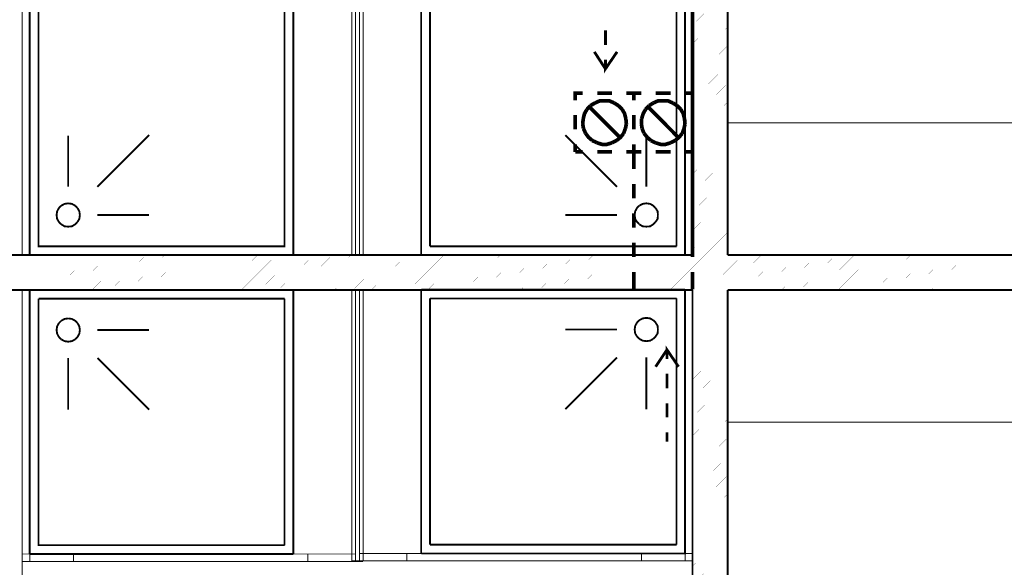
# Model space of a CAD drawing. Header units: millimetres. Extents: x -14047 to 49934, y -21523 to 14989.
# Tile 74 of 201: x 434 to 770, y 5871 to 6058. Entities that reach past the tile are written whole.
import ezdxf

# ---------------------------------------------------------------- set-up
doc = ezdxf.new("R2010")
doc.units = ezdxf.units.MM
doc.layers.add('P', color=7, linetype='Continuous')

msp = doc.modelspace()

# ---------------------------------------------------------------- linework, layer by layer
at = {"layer": 'P'}
for points, const_width in [([(663.553, 5977.899), (663.553, 6217.576)], 1.27), ([(663.553, 5977.899), (663.553, 6143.771)], 0.635), ([(663.553, 6143.771), (675.542, 6143.771), (675.542, 5977.899)], 0.635), ([(434.804, 6107.881), (434.804, 5977.899)], 0.315), ([(434.804, 6070.401), (434.804, 5977.899)], 0.315), ([(437.364, 6070.401), (437.364, 5977.899)], 0.315), ([(547.324, 6070.401), (547.324, 5977.899)], 0.315), ([(548.559, 5977.899), (548.559, 6070.401)], 0.315), ([(549.884, 5977.899), (549.884, 6070.401)], 0.315), ([(551.118, 6070.401), (551.118, 5977.899)], 0.32), ([(660.994, 6070.401), (660.994, 5977.899)], 0.315), ([(663.553, 6070.401), (663.553, 5977.899)], 0.315), ([(663.553, 6056.293), (675.542, 6068.371)], 0.015), ([(527.307, 6067.846), (527.307, 5977.899), (437.364, 5977.899), (437.364, 6067.846)], 0.635), ([(524.312, 6064.847), (524.312, 5980.898), (440.358, 5980.898), (440.358, 6064.847), (524.312, 6064.847)], 0.635), ([(570.961, 6067.846), (570.961, 5977.899), (660.994, 5977.899), (660.994, 6067.846), (570.961, 6067.846)], 0.635), ([(573.955, 6064.847), (573.955, 5980.898)], 0.635), ([(658.084, 5980.898), (658.084, 6064.847), (573.955, 6064.847)], 0.635), ([(663.553, 6049.944), (675.542, 6062.022)], 0.015), ([(633.832, 6054.528), (633.832, 6049.589)], 0.95), ([(663.553, 6043.595), (675.542, 6055.673)], 0.015), ([(663.553, 6037.246), (675.542, 6049.324)], 0.015), ([(633.832, 6041.39), (630.043, 6047.209)], 0.955), ([(633.832, 6044.565), (633.832, 6041.39), (637.802, 6047.209)], 0.95), ([(663.553, 6030.896), (675.542, 6042.8)], 0.015), ([(663.553, 6024.547), (675.542, 6036.451)], 0.015), ([(626.073, 6033.101), (623.514, 6033.101), (623.514, 6030.721)], 1.27), ([(636.037, 6033.101), (631.013, 6033.101)], 1.27), ([(643.531, 6030.721), (643.531, 6033.101), (640.976, 6033.101)], 1.27), ([(643.531, 6030.721), (643.531, 6033.101)], 1.27), ([(643.531, 6033.101), (646.091, 6033.101)], 1.27), ([(650.94, 6033.101), (656.054, 6033.101)], 1.27), ([(660.994, 6033.101), (663.553, 6033.101), (663.553, 6030.721)], 1.27), ([(627.483, 6027.547), (626.688, 6026.132), (626.248, 6024.372)], 1.27), ([(627.483, 6027.547), (626.688, 6026.132), (626.248, 6024.372)], 1.27), ([(628.718, 6028.867), (627.483, 6027.547)], 1.27), ([(628.718, 6028.867), (627.483, 6027.547)], 1.27), ([(638.947, 6017.843), (628.278, 6028.517)], 1.27), ([(630.218, 6029.752), (628.718, 6028.867)], 1.27), ([(630.218, 6029.752), (628.718, 6028.867)], 1.27), ([(633.482, 6030.541), (631.808, 6030.456), (630.218, 6029.752)], 1.27), ([(633.482, 6030.541), (631.808, 6030.456), (630.218, 6029.752)], 1.27), ([(636.832, 6029.752), (635.242, 6030.456), (633.482, 6030.541)], 1.27), ([(636.832, 6029.752), (635.242, 6030.456), (633.482, 6030.541)], 1.27), ([(638.242, 6028.867), (636.832, 6029.752)], 1.27), ([(638.242, 6028.867), (636.832, 6029.752)], 1.27), ([(639.567, 6027.547), (638.242, 6028.867)], 1.27), ([(639.567, 6027.547), (638.242, 6028.867)], 1.27), ([(640.801, 6024.372), (640.356, 6026.132), (639.567, 6027.547)], 1.27), ([(640.801, 6024.372), (640.356, 6026.132), (639.567, 6027.547)], 1.27), ([(647.501, 6027.547), (646.706, 6026.132), (646.181, 6024.372)], 1.27), ([(647.501, 6027.547), (646.706, 6026.132), (646.181, 6024.372)], 1.27), ([(648.735, 6028.867), (647.501, 6027.547)], 1.27), ([(648.735, 6028.867), (647.501, 6027.547)], 1.27), ([(648.295, 6028.517), (658.879, 6017.843)], 1.27), ([(648.295, 6028.517), (658.879, 6017.843)], 1.27), ([(650.145, 6029.752), (648.735, 6028.867)], 1.27), ([(650.145, 6029.752), (648.735, 6028.867)], 1.27), ([(653.5, 6030.541), (651.735, 6030.456), (650.145, 6029.752)], 1.27), ([(653.5, 6030.541), (651.735, 6030.456), (650.145, 6029.752)], 1.27), ([(656.849, 6029.752), (655.259, 6030.456), (653.5, 6030.541)], 1.27), ([(656.849, 6029.752), (655.259, 6030.456), (653.5, 6030.541)], 1.27), ([(658.259, 6028.867), (656.849, 6029.752)], 1.27), ([(658.259, 6028.867), (656.849, 6029.752)], 1.27), ([(659.584, 6027.547), (658.259, 6028.867)], 1.27), ([(659.584, 6027.547), (658.259, 6028.867)], 1.27), ([(660.819, 6024.372), (660.379, 6026.132), (659.584, 6027.547)], 1.27), ([(660.819, 6024.372), (660.379, 6026.132), (659.584, 6027.547)], 1.27), ([(663.553, 6018.198), (675.542, 6030.102)], 0.015), ([(623.514, 6025.692), (623.514, 6020.753)], 1.27), ([(626.248, 6024.372), (626.073, 6022.608)], 1.27), ([(626.248, 6024.372), (626.073, 6022.608)], 1.27), ([(640.976, 6022.608), (640.801, 6024.372)], 1.27), ([(640.976, 6022.608), (640.801, 6024.372)], 1.27), ([(643.531, 6020.753), (643.531, 6025.692)], 1.27), ([(643.531, 6020.753), (643.531, 6025.692)], 1.27), ([(646.181, 6024.372), (646.091, 6022.608)], 1.27), ([(646.181, 6024.372), (646.091, 6022.608)], 1.27), ([(660.994, 6022.608), (660.819, 6024.372)], 1.27), ([(660.994, 6022.608), (660.819, 6024.372)], 1.27), ([(663.553, 6025.692), (663.553, 6020.753)], 1.27), ([(626.073, 6022.608), (626.338, 6021.018)], 1.27), ([(626.073, 6022.608), (626.338, 6021.018)], 1.27), ([(626.338, 6021.018), (627.043, 6019.433)], 1.27), ([(626.338, 6021.018), (627.043, 6019.433)], 1.27), ([(640.007, 6019.343), (640.621, 6021.018)], 1.27), ([(640.007, 6019.343), (640.621, 6021.018)], 1.27), ([(640.621, 6021.018), (640.976, 6022.608)], 1.27), ([(640.621, 6021.018), (640.976, 6022.608)], 1.27), ([(646.091, 6022.608), (646.356, 6021.018)], 1.27), ([(646.091, 6022.608), (646.356, 6021.018)], 1.27), ([(646.356, 6021.018), (646.971, 6019.433)], 1.27), ([(646.356, 6021.018), (646.971, 6019.433)], 1.27), ([(660.024, 6019.343), (660.639, 6021.018)], 1.27), ([(660.024, 6019.343), (660.639, 6021.018)], 1.27), ([(660.639, 6021.018), (660.994, 6022.608)], 1.27), ([(660.639, 6021.018), (660.994, 6022.608)], 1.27), ([(663.553, 6011.849), (675.542, 6023.752)], 0.015), ([(1196.702, 6022.958), (675.542, 6022.958)], 0.32), ([(675.542, 6022.958), (675.542, 5977.899)], 0.315), ([(450.502, 6018.638), (450.502, 6001.18)], 0.635), ([(478.103, 6018.813), (460.466, 6001.18)], 0.635), ([(620.164, 6018.813), (637.802, 6001.18)], 0.635), ([(627.043, 6019.433), (628.103, 6018.023), (629.338, 6016.963)], 1.27), ([(627.043, 6019.433), (628.103, 6018.023), (629.338, 6016.963)], 1.27), ([(637.627, 6016.963), (638.947, 6018.023), (640.007, 6019.343)], 1.27), ([(637.627, 6016.963), (638.947, 6018.023), (640.007, 6019.343)], 1.27), ([(646.971, 6019.433), (648.12, 6018.023), (649.355, 6016.963)], 1.27), ([(646.971, 6019.433), (648.12, 6018.023), (649.355, 6016.963)], 1.27), ([(647.765, 6018.638), (647.765, 6001.18)], 0.635), ([(657.644, 6016.963), (658.879, 6018.023), (660.024, 6019.343)], 1.27), ([(657.644, 6016.963), (658.879, 6018.023), (660.024, 6019.343)], 1.27), ([(623.514, 6015.638), (623.514, 6013.084)], 1.27), ([(629.338, 6016.963), (631.013, 6016.168)], 1.27), ([(629.338, 6016.963), (631.013, 6016.168)], 1.27), ([(631.013, 6016.168), (632.687, 6015.638), (634.272, 6015.638), (636.037, 6016.168)], 1.27), ([(631.013, 6016.168), (632.687, 6015.638), (634.272, 6015.638), (636.037, 6016.168)], 1.27), ([(636.037, 6016.168), (637.627, 6016.963)], 1.27), ([(636.037, 6016.168), (637.627, 6016.963)], 1.27), ([(640.976, 6013.084), (643.531, 6013.084), (643.531, 6015.638)], 1.27), ([(646.091, 6013.084), (643.531, 6013.084), (643.531, 6015.638)], 1.27), ([(649.355, 6016.963), (650.94, 6016.168)], 1.27), ([(649.355, 6016.963), (650.94, 6016.168)], 1.27), ([(650.94, 6016.168), (652.705, 6015.638), (654.29, 6015.638), (656.054, 6016.168)], 1.27), ([(650.94, 6016.168), (652.705, 6015.638), (654.29, 6015.638), (656.054, 6016.168)], 1.27), ([(656.054, 6016.168), (657.644, 6016.963)], 1.27), ([(656.054, 6016.168), (657.644, 6016.963)], 1.27), ([(663.553, 6015.638), (663.553, 6013.084)], 1.27), ([(663.553, 6005.5), (675.542, 6017.403)], 0.015), ([(623.514, 6013.084), (626.073, 6013.084)], 1.27), ([(631.013, 6013.084), (636.037, 6013.084)], 1.27), ([(643.531, 6007.265), (643.531, 6013.259)], 1.27), ([(656.054, 6013.084), (650.94, 6013.084)], 1.27), ([(663.553, 6013.084), (660.994, 6013.084)], 1.27), ([(663.553, 6007.265), (663.553, 6013.259)], 1.27), ([(663.553, 5998.976), (675.542, 6011.054)], 0.015), ([(663.553, 5992.627), (675.542, 6004.705)], 0.015), ([(643.531, 5997.211), (643.531, 6002.15)], 1.27), ([(663.553, 5997.211), (663.553, 6002.15)], 1.27), ([(663.553, 5986.277), (675.542, 5998.356)], 0.015), ([(448.122, 5994.741), (447.327, 5993.946)], 0.635), ([(450.502, 5995.536), (449.267, 5995.356), (448.122, 5994.741)], 0.635), ([(452.882, 5994.741), (451.737, 5995.356), (450.502, 5995.536)], 0.635), ([(453.677, 5993.946), (452.882, 5994.741)], 0.635), ([(645.386, 5994.741), (644.591, 5993.946)], 0.635), ([(650.145, 5994.741), (649.09, 5995.356), (647.765, 5995.536), (646.531, 5995.356), (645.386, 5994.741)], 0.635), ([(650.94, 5993.946), (650.145, 5994.741)], 0.635), ([(447.327, 5993.946), (446.708, 5992.802), (446.533, 5991.567), (446.708, 5990.242), (447.327, 5989.187)], 0.635), ([(453.677, 5989.187), (454.291, 5990.242), (454.471, 5991.567), (454.291, 5992.802), (453.677, 5993.946)], 0.635), ([(478.103, 5991.567), (460.466, 5991.567)], 0.635), ([(620.164, 5991.567), (637.802, 5991.567)], 0.635), ([(643.531, 5987.247), (643.531, 5992.182)], 1.27), ([(644.591, 5993.946), (643.976, 5992.802), (643.796, 5991.567), (643.976, 5990.242), (644.591, 5989.187)], 0.635), ([(650.94, 5989.187), (651.645, 5990.242), (651.735, 5991.567), (651.645, 5992.802), (650.94, 5993.946)], 0.635), ([(663.553, 5987.247), (663.553, 5992.182)], 1.27), ([(663.553, 5979.928), (675.542, 5992.007)], 0.015), ([(447.327, 5989.187), (448.122, 5988.392)], 0.635), ([(448.122, 5988.392), (449.267, 5987.687), (450.502, 5987.597), (451.737, 5987.687), (452.882, 5988.392)], 0.635), ([(452.882, 5988.392), (453.677, 5989.187)], 0.635), ([(644.591, 5989.187), (645.386, 5988.392)], 0.635), ([(645.386, 5988.392), (646.531, 5987.687), (647.765, 5987.597)], 0.635), ([(647.765, 5987.597), (649.09, 5987.687), (650.145, 5988.392)], 0.635), ([(650.145, 5988.392), (650.94, 5989.187)], 0.635), ([(655.879, 5965.995), (675.542, 5985.658)], 0.015), ([(573.955, 5980.898), (658.084, 5980.898)], 0.635), ([(643.531, 5977.279), (643.531, 5982.133)], 1.27), ([(663.553, 5977.279), (663.553, 5982.133)], 1.27), ([(663.553, 5977.899), (313.555, 5977.899)], 0.635), ([(434.804, 5977.899), (313.555, 5977.899)], 0.315), ([(426.87, 5965.995), (438.774, 5977.899)], 0.015), ([(433.219, 5965.995), (445.123, 5977.899)], 0.015), ([(551.118, 5977.899), (434.804, 5977.899)], 0.32), ([(439.568, 5965.995), (451.472, 5977.899)], 0.015), ([(445.918, 5965.995), (457.996, 5977.899)], 0.015), ([(452.267, 5965.995), (464.345, 5977.899)], 0.015), ([(458.616, 5965.995), (470.609, 5977.899)], 0.015), ([(464.965, 5965.995), (477.043, 5977.899)], 0.015), ([(471.314, 5965.995), (483.393, 5977.899)], 0.015), ([(477.663, 5965.995), (489.742, 5977.899)], 0.015), ([(484.187, 5965.995), (496.091, 5977.899)], 0.015), ([(490.447, 5965.995), (502.355, 5977.899)], 0.015), ([(496.886, 5965.995), (508.789, 5977.899)], 0.015), ([(503.235, 5965.995), (515.138, 5977.899)], 0.015), ([(509.584, 5965.995), (521.487, 5977.899)], 0.015), ([(515.933, 5965.995), (527.927, 5977.899)], 0.015), ([(522.192, 5965.995), (534.276, 5977.899)], 0.015), ([(528.631, 5965.995), (540.625, 5977.899)], 0.015), ([(534.981, 5965.995), (546.974, 5977.899)], 0.015), ([(541.33, 5965.995), (553.323, 5977.899)], 0.015), ([(547.324, 5977.899), (663.553, 5977.899)], 0.32), ([(547.679, 5965.995), (559.672, 5977.899)], 0.015), ([(553.938, 5965.995), (566.021, 5977.899)], 0.015), ([(560.467, 5965.995), (572.371, 5977.899)], 0.015), ([(566.816, 5965.995), (578.72, 5977.899)], 0.015), ([(573.165, 5965.995), (585.069, 5977.899)], 0.015), ([(579.515, 5965.995), (591.418, 5977.899)], 0.015), ([(585.864, 5965.995), (597.942, 5977.899)], 0.015), ([(592.213, 5965.995), (604.291, 5977.899)], 0.015), ([(598.562, 5965.995), (610.64, 5977.899)], 0.015), ([(604.911, 5965.995), (616.99, 5977.899)], 0.015), ([(611.26, 5965.995), (623.339, 5977.899)], 0.015), ([(617.61, 5965.995), (629.688, 5977.899)], 0.015), ([(623.959, 5965.995), (636.037, 5977.899)], 0.015), ([(630.483, 5965.995), (642.386, 5977.899)], 0.015), ([(636.832, 5965.995), (648.735, 5977.899)], 0.015), ([(643.181, 5965.995), (655.084, 5977.899)], 0.015), ([(649.53, 5965.995), (661.434, 5977.899)], 0.015), ([(662.229, 5965.995), (675.542, 5979.308)], 0.015), ([(663.553, 5960.881), (680.656, 5977.899)], 0.015), ([(663.553, 5954.532), (687.005, 5977.899)], 0.015), ([(1196.702, 5977.899), (675.542, 5977.899)], 0.635), ([(675.542, 5977.899), (1196.702, 5977.899)], 0.32), ([(681.276, 5965.995), (693.354, 5977.899)], 0.015), ([(687.625, 5965.995), (699.703, 5977.899)], 0.015), ([(693.974, 5965.995), (706.053, 5977.899)], 0.015), ([(700.323, 5965.995), (712.402, 5977.899)], 0.015), ([(706.848, 5965.995), (718.751, 5977.899)], 0.015), ([(713.197, 5965.995), (725.1, 5977.899)], 0.015), ([(719.546, 5965.995), (731.449, 5977.899)], 0.015), ([(725.895, 5965.995), (737.978, 5977.899)], 0.015), ([(732.244, 5965.995), (744.327, 5977.899)], 0.015), ([(738.593, 5965.995), (750.677, 5977.899)], 0.015), ([(744.942, 5965.995), (757.026, 5977.899)], 0.015), ([(751.292, 5965.995), (763.375, 5978.074)], 0.015), ([(757.641, 5965.995), (769.724, 5978.074)], 0.015), ([(763.99, 5965.995), (776.073, 5978.074)], 0.015), ([(643.531, 5966.17), (643.531, 5972.164)], 1.27), ([(663.553, 5966.17), (663.553, 5972.164)], 1.27), ([(313.555, 5965.995), (663.553, 5965.995)], 0.635), ([(434.804, 5965.995), (313.555, 5965.995)], 0.32), ([(551.118, 5965.995), (434.804, 5965.995)], 0.32), ([(434.804, 5836.013), (434.804, 5965.995)], 0.315), ([(434.804, 5873.403), (434.804, 5965.995)], 0.315), ([(527.307, 5965.995), (437.364, 5965.995)], 0.635), ([(437.364, 5965.995), (437.364, 5875.957)], 0.635), ([(437.364, 5873.403), (437.364, 5965.995)], 0.315), ([(527.307, 5875.957), (527.307, 5965.995)], 0.635), ([(547.324, 5966.17), (663.553, 5966.17)], 0.32), ([(547.324, 5873.578), (547.324, 5966.17)], 0.315), ([(548.559, 5965.995), (548.559, 5873.403)], 0.315), ([(549.884, 5966.17), (549.884, 5873.578)], 0.315), ([(551.118, 5873.403), (551.118, 5965.995)], 0.32), ([(570.961, 5876.137), (570.961, 5966.17)], 0.635), ([(570.961, 5966.17), (660.994, 5966.17)], 0.635), ([(660.994, 5966.17), (660.994, 5876.137), (570.961, 5876.137)], 0.635), ([(660.994, 5873.578), (660.994, 5966.17)], 0.315), ([(663.553, 5799.948), (675.542, 5799.948), (675.542, 5965.995)], 0.635), ([(663.553, 5965.995), (663.553, 5799.948)], 0.635), ([(663.553, 5873.578), (663.553, 5966.17)], 0.315), ([(675.542, 5965.995), (1196.702, 5965.995)], 0.635), ([(675.542, 5965.995), (675.542, 5920.931), (1196.702, 5920.931), (1196.702, 5965.995)], 0.315), ([(1196.702, 5965.995), (689.565, 5965.995)], 0.32), ([(524.312, 5962.996), (440.358, 5962.996)], 0.635), ([(440.358, 5962.996), (440.358, 5878.957), (524.312, 5878.957)], 0.635), ([(524.312, 5878.957), (524.312, 5962.996)], 0.635), ([(573.955, 5879.132), (573.955, 5963.086)], 0.635), ([(573.955, 5963.086), (658.084, 5963.086)], 0.635), ([(658.084, 5963.086), (658.084, 5879.132)], 0.635), ([(663.553, 5948.183), (675.542, 5960.086)], 0.015), ([(447.327, 5954.707), (446.708, 5953.562), (446.533, 5952.327), (446.708, 5951.092), (447.327, 5949.942)], 0.635), ([(448.122, 5955.502), (447.327, 5954.707)], 0.635), ([(450.502, 5956.291), (449.267, 5956.116), (448.122, 5955.502)], 0.635), ([(452.882, 5955.502), (451.737, 5956.116), (450.502, 5956.291)], 0.635), ([(453.677, 5954.707), (452.882, 5955.502)], 0.635), ([(453.677, 5949.942), (454.291, 5951.092), (454.471, 5952.327), (454.291, 5953.562), (453.677, 5954.707)], 0.635), ([(644.591, 5954.882), (643.976, 5953.737), (643.796, 5952.502), (643.976, 5951.177), (644.591, 5950.122)], 0.635), ([(645.386, 5955.677), (644.591, 5954.882)], 0.635), ([(650.145, 5955.677), (649.09, 5956.291), (647.765, 5956.471), (646.531, 5956.291), (645.386, 5955.677)], 0.635), ([(650.94, 5954.882), (650.145, 5955.677)], 0.635), ([(650.94, 5950.122), (651.645, 5951.177), (651.735, 5952.502), (651.645, 5953.737), (650.94, 5954.882)], 0.635), ([(478.103, 5952.327), (460.466, 5952.327)], 0.635), ([(620.164, 5952.502), (637.802, 5952.502)], 0.635), ([(663.553, 5941.833), (675.542, 5953.737)], 0.015), ([(447.327, 5949.942), (448.122, 5949.152)], 0.635), ([(448.122, 5949.152), (449.267, 5948.533), (450.502, 5948.358), (451.737, 5948.533), (452.882, 5949.152)], 0.635), ([(452.882, 5949.152), (453.677, 5949.942)], 0.635), ([(644.591, 5950.122), (645.386, 5949.327)], 0.635), ([(645.386, 5949.327), (646.531, 5948.707), (647.765, 5948.533)], 0.635), ([(647.765, 5948.533), (649.09, 5948.707), (650.145, 5949.327)], 0.635), ([(650.145, 5949.327), (650.94, 5950.122)], 0.635), ([(663.553, 5935.484), (675.542, 5947.388)], 0.015), ([(654.82, 5945.623), (650.94, 5939.804)], 0.955), ([(654.82, 5942.448), (654.82, 5945.623), (658.789, 5939.804)], 0.95), ([(450.502, 5925.166), (450.502, 5942.803)], 0.635), ([(478.103, 5925.166), (460.466, 5942.803)], 0.635), ([(620.164, 5925.341), (637.802, 5942.978)], 0.635), ([(647.765, 5925.341), (647.765, 5942.978)], 0.635), ([(663.553, 5928.955), (675.542, 5941.039)], 0.015), ([(654.82, 5932.485), (654.82, 5937.424)], 0.95), ([(663.553, 5922.606), (675.542, 5934.689)], 0.015), ([(654.82, 5922.521), (654.82, 5927.37)], 0.95), ([(663.553, 5916.257), (675.542, 5928.34)], 0.015), ([(663.553, 5909.908), (675.542, 5921.991)], 0.015), ([(654.82, 5914.232), (654.82, 5917.407)], 0.95), ([(663.553, 5903.559), (675.542, 5915.642)], 0.015), ([(663.553, 5897.209), (675.542, 5909.293)], 0.015), ([(663.553, 5890.86), (675.542, 5902.769)], 0.015), ([(663.553, 5884.511), (675.542, 5896.42)], 0.015), ([(663.553, 5878.162), (675.542, 5890.07)], 0.015), ([(663.553, 5871.813), (675.542, 5883.721)], 0.015), ([(658.084, 5879.132), (573.955, 5879.132)], 0.635), ([(663.553, 5865.464), (675.542, 5877.372)], 0.015), ([(454.736, 5875.957), (434.804, 5875.957)], 0.32), ([(434.804, 5873.403), (454.736, 5873.403)], 0.32), ([(437.364, 5875.957), (527.307, 5875.957)], 0.635), ([(452.267, 5873.403), (452.267, 5875.957)], 0.315), ([(457.291, 5873.403), (454.736, 5873.403)], 0.32), ([(454.736, 5873.403), (534.806, 5873.403)], 0.32), ([(454.736, 5875.957), (534.806, 5875.957)], 0.315), ([(532.246, 5875.957), (532.246, 5873.403)], 0.315), ([(548.559, 5875.957), (534.806, 5875.957)], 0.32), ([(534.806, 5873.403), (551.118, 5873.403)], 0.32), ([(563.552, 5873.578), (547.324, 5873.578)], 0.315), ([(549.884, 5876.137), (563.552, 5876.137)], 0.315), ([(643.531, 5876.137), (563.552, 5876.137)], 0.315), ([(643.531, 5873.578), (563.552, 5873.578)], 0.315), ([(566.021, 5876.137), (566.021, 5873.578)], 0.315), ([(640.976, 5873.578), (643.531, 5873.578)], 0.315), ([(643.531, 5876.137), (663.553, 5876.137)], 0.32), ([(663.553, 5873.578), (643.531, 5873.578)], 0.32), ([(646.091, 5873.578), (646.091, 5876.137)], 0.315)]:
    msp.add_lwpolyline(points, dxfattribs=dict(at, const_width=const_width))

doc.saveas('drawing.dxf')
